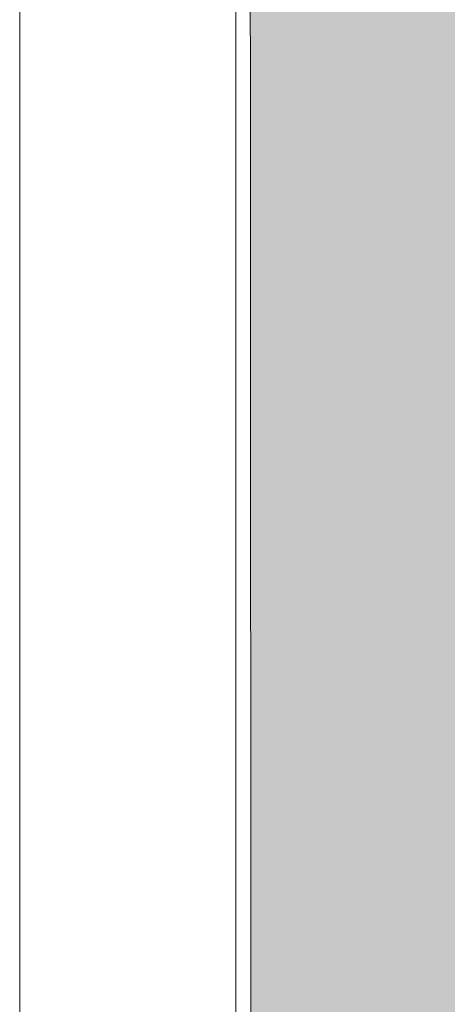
# Model space of a CAD drawing. Header units: millimetres. Extents: x 0 to 420, y 0 to 297.
# Tile 14 of 23: x 296.51 to 302.45, y 138.08 to 151.73. Entities that reach past the tile are written whole.
import ezdxf

# ---------------------------------------------------------------- set-up
doc = ezdxf.new("R2010")
doc.units = ezdxf.units.MM
doc.layers.get('0').update_dxf_attribs({"linetype": 'CONTINUOUS', "lineweight": 13})

msp = doc.modelspace()

# ---------------------------------------------------------------- hatches: boundary and pattern name
h = msp.add_hatch(color=18)
edge = h.paths.add_edge_path()
edge.add_arc((312.5205824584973, 137.4517793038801), 42.20000000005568, 253.1805665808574, 286.8791258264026)
edge.add_arc((324.5412208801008, 97.83531489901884), 0.8000000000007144, 286.8791258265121, 360.0298462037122)
edge.add_line((325.341220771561, 97.8357316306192), (325.3196405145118, 139.2633636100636))
edge.add_arc((317.5851107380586, 139.2593345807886), 7.734530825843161, 0.0298462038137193, 68.03231065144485)
edge.add_line((320.4784724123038, 146.4322994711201), (308.1478410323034, 151.4061111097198))
edge.add_arc((313.1926944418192, 163.9128629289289), 13.48589585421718, 180.0298462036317, 248.0323106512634, ccw=False)
edge.add_line((299.7068004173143, 163.905837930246), (299.7412242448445, 97.82239621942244))
edge.add_arc((300.5412241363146, 97.82281295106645), 0.8000000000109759, 180.0298462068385, 253.1805665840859)
h.paths.add_polyline_path([(320.9692258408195, 107.6797162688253), (308.0803053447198, 107.6730022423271), (308.0649042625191, 137.2384685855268), (320.9538247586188, 137.2451826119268)], flags=16)

# ---------------------------------------------------------------- linework, layer by layer
for p, q in [((296.5115700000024, 92.53237196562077), (296.5115700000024, 206.1760801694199)), ((299.5115701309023, 201.1441052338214), (299.5115739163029, 97.5643440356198))]:
    msp.add_line(p, q)
at = {"flags": 128}
for points in [[(320.4784724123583, 146.4322994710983, -0.3057424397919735), (325.3196405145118, 139.2633636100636), (325.287542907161, 200.8811591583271, 0.3304798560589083), (324.7190282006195, 201.6465195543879, 0.1481066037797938), (300.2552634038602, 201.6337760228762, 0.3304798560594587), (299.6875463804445, 200.8678237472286), (299.7068004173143, 163.905837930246, 0.3057424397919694), (308.1478410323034, 151.4061111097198)], [(300.309738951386, 97.05703582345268, 0.1481066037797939), (324.7735037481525, 97.06977935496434, 0.3304798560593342), (325.341220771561, 97.8357316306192), (325.3196405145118, 139.2633636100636, 0.3057424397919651), (320.4784724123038, 146.4322994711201), (308.1478410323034, 151.4061111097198, -0.305742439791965), (299.7068004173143, 163.905837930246), (299.7412242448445, 97.82239621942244, 0.3304798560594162)]]:
    msp.add_lwpolyline(points, format="xyb", close=True, dxfattribs=at)

doc.saveas('drawing.dxf')
